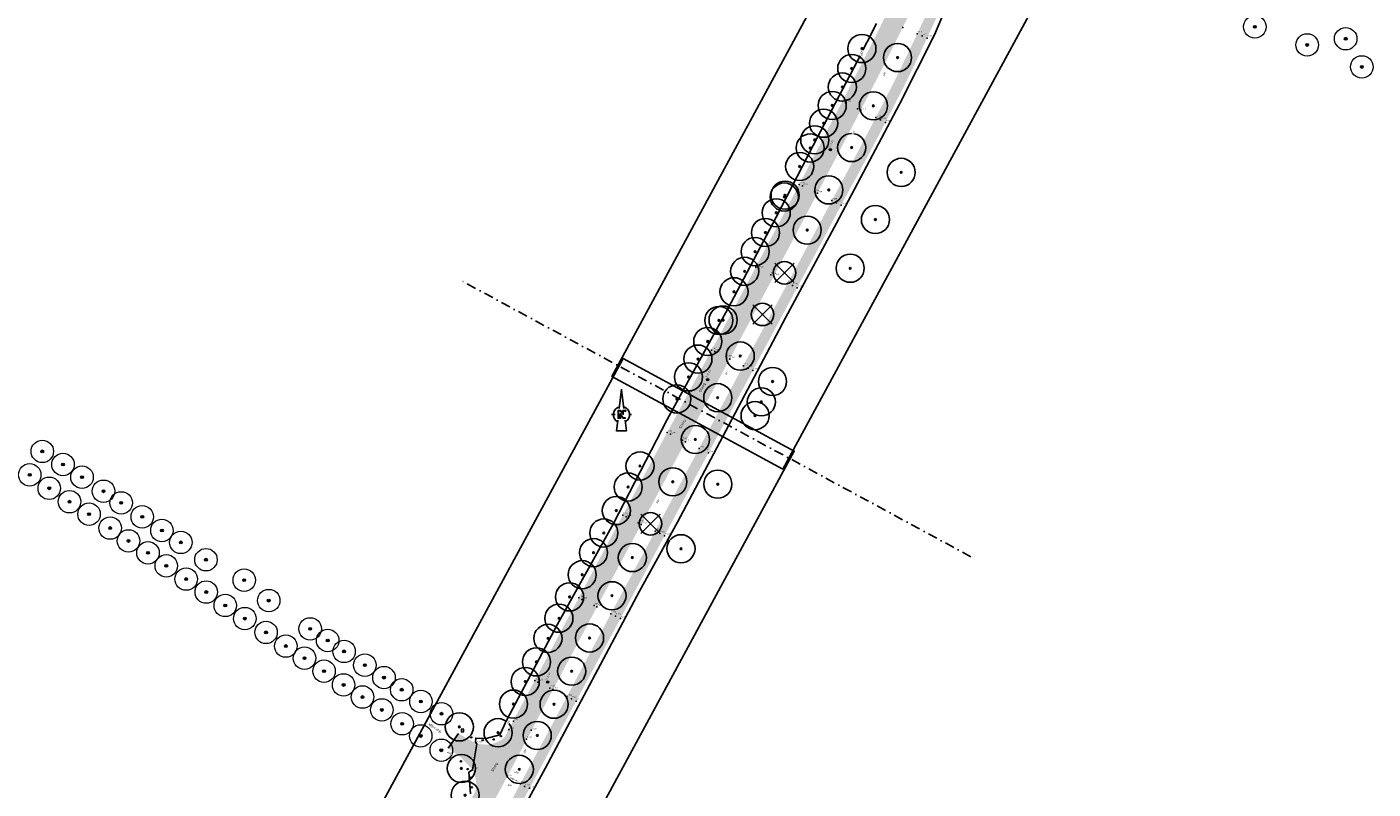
# Model space of a CAD drawing. Header units: metres. Extents: x 157686 to 160831, y 403691 to 406312.
# Tile 21 of 29: x 159689 to 160048, y 405016 to 405219. Entities that reach past the tile are written whole.
import ezdxf
from ezdxf.enums import TextEntityAlignment as Align

# ---------------------------------------------------------------- set-up
doc = ezdxf.new("R2010")
doc.units = ezdxf.units.M
doc.linetypes.add('DASHDOT2', pattern=[12.7, 6.35, -3.175, 0, -3.175])
doc.layers.get('Defpoints').update_dxf_attribs({"color": 171})
for name, color, linetype, lineweight in [('B-WE-GR-BOOM-S', 90, 'Continuous', 25), ('B-WE-GR-BOOM-S (ingemeten)', 90, 'Continuous', 25), ('B-WE-IE-MEUBILAIR_WEGMEUBILAIR_PAAL-S-200', 7, 'Continuous', 18), ('B-WE-IE-MEUBILAIR_WEGMEUBILAIR_VERKEERSBORD-S', 7, 'Continuous', 25), ('B-WE-MO-ONDERZOEK_BORING-S-200', 30, 'Continuous', 18), ('B-WE-OG-HOOGTEPUNT-S', 7, 'Continuous', 25), ('B-WE-OG-HOOGTEPUNT-T18', 10, 'Continuous', 18), ('B-WE-OG-TOPOGRAFIE-T35', 7, 'Continuous', 35), ('B-WE-VH-T25', 7, 'Continuous', 25), ('N-WE-VH-VERHARDING_ASFALT_ZAAGSNEDE-G', 7, 'VH-ZAAGSNEDE', 25), ('V-WE-GR-BOOM-S (kwaliteit)', 20, 'Continuous', 25), ('X-XX-AL-BLADVERWIJZING_AS-G', 7, 'DASHDOT2', 25), ('X-XX-AL-ORIENTATIE-S', 7, 'Continuous', 25)]:
    doc.layers.add(name, color=color, linetype=linetype, lineweight=lineweight)
doc.layers.add('V-WE-VH-GESLOTENVERHARDING_ASFALT-A-200', color=7, linetype='Continuous', lineweight=18, true_color=0xcdcdcd)
doc.styles.add('NLCS-ISO', font='NLCS-ISO.TTF')
doc.styles.add('NLCS-ISO-M200-T25_CURSIEF', font='NLCS-ISO.TTF', dxfattribs={"oblique": 15, "height": 0.5})
doc.styles.add('NLCS-ISO-M200-T35', font='NLCS-ISO.TTF', dxfattribs={"height": 0.7})
doc.linetypes.add('VH-ZAAGSNEDE', pattern='A,1e-05,-2.54,[181,NLCS.SHX,S=2.54,R=0,X=-2.54,Y=0],-5.08,[181,NLCS.SHX,S=2.54,R=180,X=2.54,Y=0],-2.54', length=10.16001)

# ---------------------------------------------------------------- blocks, each defined once
blk = doc.blocks.new('SGR-BOOM_GBKN-SO')
at = {"linetype": 'ByBlock', "lineweight": 18}
h = blk.add_hatch(color=0, dxfattribs=at)
h.dxf.hatch_style = 1
edge = h.paths.add_edge_path()
edge.add_arc((0, 0), 0.25, 0, 360)
at = {"color": 0, "linetype": 'ByBlock', "lineweight": 18}
for radius in [2, 0.25]:
    blk.add_circle((0, 0), radius, dxfattribs=at)
at = {"color": 0, "linetype": 'ByBlock', "lineweight": 18, "style": 'NLCS-ISO'}
blk.add_attdef('SOORT', (2.5, 0), '', height=1.5, dxfattribs=at)
blk = doc.blocks.new('SGR-BOOM_01')
at = {"ltscale": 0.1}
h = blk.add_hatch(color=256, dxfattribs=at)
edge = h.paths.add_edge_path()
edge.add_arc((0, 0), 0.15, 0, 360)
for radius in [2.5, 0.045]:
    blk.add_circle((0, 0), radius)
blk.add_circle((0, 0), 0.15, dxfattribs=at)
blk = doc.blocks.new('Noordpijl Advin')
blk.add_hatch(color=256).paths.add_polyline_path([(2.18, 2.74), (0.92, 2.74), (0.92, 0.69), (-0.59, 2.74), (-2.32, 2.74), (-2.32, -2.44), (-0.56, -2.44), (-0.56, -0.24), (1.04, -2.44), (2.54, -2.44), (2.54, -2.17), (1.18, -2.17), (-0.83, 0.59), (-0.83, -2.17), (-2.05, -2.17), (-2.05, 2.47), (-0.72, 2.47), (0.91, 0.24), (1.19, 0.24), (1.19, 2.47), (2.18, 2.47, 5.532946)])
for p, q in [((0.03, 16.93), (-1.54, 4.14)), ((-2.5, -3.65), (-3.41, -11.07))]:
    blk.add_line(p, q)
for points in [[(-0.05, 16.28), (1.46, 4.17)], [(-5.42, 0), (-6.7, 0)], [(-5.42, 0), (-4.14, 0)], [(5.42, 0), (6.7, 0)], [(2.44, -3.69), (3.34, -10.91), (-3.39, -10.91)]]:
    blk.add_lwpolyline(points)
blk.add_lwpolyline([(2.18, 2.74), (0.92, 2.74), (0.92, 0.69), (-0.59, 2.74), (-2.32, 2.74), (-2.32, -2.44), (-0.56, -2.44), (-0.56, -0.24), (1.04, -2.44), (2.54, -2.44), (2.54, -2.17), (1.18, -2.17), (-0.83, 0.59), (-0.83, -2.17), (-2.05, -2.17), (-2.05, 2.47), (-0.72, 2.47), (0.91, 0.24), (1.19, 0.24), (1.19, 2.47), (2.18, 2.47), (2.18, 2.47, 5.532946)], format="xyb", close=True)
for start, end in [(105.04578, 240.95914), (300.17705, 74.04174)]:
    blk.add_arc((0, 0), 5.42, start, end)
for points in [[(-0.05, 16.28), (0.03, 16.93), (1.46, 4.17), (1.63, 4.11)], [(2.42, -3.7), (2.57, -3.59), (3.34, -10.91), (3.52, -11.07)], [(-3.41, -11.07), (-3.39, -10.91), (3.52, -11.07), (3.34, -10.91)]]:
    blk.add_solid(points)
blk = doc.blocks.new('SIE-WEG_PAAL_BETON-SO')
for radius in [0.938, 0.469]:
    blk.add_circle((0, 0), radius)
blk = doc.blocks.new('SIE-WEG_VERKEERSBORD-SO')
at = {"color": 0, "linetype": 'ByBlock', "lineweight": 18}
blk.add_lwpolyline([(-1.125, -1.125), (1.125, -1.125), (1.125, 1.125), (-1.125, 1.125)], close=True, dxfattribs=at)
at = {"color": 0, "linetype": 'ByBlock', "lineweight": 18, "style": 'NLCS-ISO'}
blk.add_text('vb', height=1.5, dxfattribs=at).set_placement((0, 0), align=Align.MIDDLE_CENTER)
blk = doc.blocks.new('SOG-HOOGTEPUNT-SO')
for p, q in [((-0.5, 0), (0.5, 0)), ((0, 0.5), (0, -0.5))]:
    blk.add_line(p, q)
blk = doc.blocks.new('V-SGR-BOOM_02')
at = {"lineweight": -3}
for p, q in [((-4.29, 4.29), (4.29, -4.29)), ((4.29, 4.29), (-4.29, -4.29))]:
    blk.add_line(p, q, dxfattribs=at)
for radius in [5, 0.15]:
    blk.add_circle((0, 0), radius)
blk = doc.blocks.new('SMO-BODEM_BORING_VERHARDING-SO')
h = blk.add_hatch(color=256)
edge = h.paths.add_edge_path()
edge.add_arc((0, 0), 1.5, 0, 360)
blk.add_circle((0, 0), 1.5)
at = {"style": 'NLCS-ISO'}
blk.add_attdef('NR', (1.7, 1.5), '', height=2.5, dxfattribs=at)

msp = doc.modelspace()

# ---------------------------------------------------------------- hatches: boundary and pattern name
at = {"layer": 'V-WE-VH-GESLOTENVERHARDING_ASFALT-A-200', "true_color": 0x7d7d7d}
h = msp.add_hatch(color=8, dxfattribs=at)
h.dxf.hatch_style = 1
edge = h.paths.add_edge_path()
edge.add_line((159901.27, 405176.57), (159904.51, 405182.78))
edge.add_line((159904.51, 405182.78), (159907.74, 405188.97))
edge.add_line((159907.74, 405188.97), (159910.98, 405195.18))
edge.add_line((159910.98, 405195.18), (159912.76, 405198.63))
edge.add_line((159912.76, 405198.63), (159914.19, 405201.39))
edge.add_line((159914.19, 405201.39), (159915.73, 405204.39))
edge.add_line((159915.73, 405204.39), (159917.32, 405207.49))
edge.add_line((159917.32, 405207.49), (159918.68, 405210.18))
edge.add_line((159918.68, 405210.18), (159920.47, 405213.76))
edge.add_line((159920.47, 405213.76), (159921.97, 405216.76))
edge.add_line((159921.97, 405216.76), (159923.57, 405220.04))
edge.add_line((159923.57, 405220.04), (159924.98, 405222.94))
edge.add_line((159924.98, 405222.94), (159926.6, 405226.36))
edge.add_line((159926.6, 405226.36), (159928.19, 405229.8))
edge.add_line((159928.19, 405229.8), (159929.52, 405232.73))
edge.add_line((159929.52, 405232.73), (159930.9, 405235.82))
edge.add_line((159930.9, 405235.82), (159932.37, 405239.11))
edge.add_line((159932.37, 405239.11), (159933.77, 405242.3))
edge.add_line((159933.77, 405242.3), (159935.14, 405245.46))
edge.add_line((159935.14, 405245.46), (159936.45, 405248.55))
edge.add_line((159936.45, 405248.55), (159936.81, 405249.39))
edge.add_line((159936.81, 405249.39), (159937.94, 405252.11))
edge.add_line((159937.94, 405252.11), (159938.78, 405254.16))
edge.add_line((159938.78, 405254.16), (159939.59, 405256.16))
edge.add_line((159939.59, 405256.16), (159940.49, 405258.4))
edge.add_line((159940.49, 405258.4), (159943.08, 405264.92))
edge.add_line((159943.08, 405264.92), (159945.61, 405271.4))
edge.add_line((159945.61, 405271.4), (159948.17, 405277.93))
edge.add_line((159948.17, 405277.93), (159950.72, 405284.45))
edge.add_line((159950.72, 405284.45), (159953.25, 405290.93))
edge.add_line((159953.25, 405290.93), (159955.8, 405297.46))
edge.add_line((159955.8, 405297.46), (159958.35, 405303.97))
edge.add_line((159958.35, 405303.97), (159960.89, 405310.49))
edge.add_line((159960.89, 405310.49), (159963.42, 405317.04))
edge.add_line((159963.42, 405317.04), (159966.12, 405324.08))
edge.add_line((159966.12, 405324.08), (159968.52, 405330.28))
edge.add_line((159968.52, 405330.28), (159971.05, 405336.85))
edge.add_line((159971.05, 405336.85), (159973.6, 405343.39))
edge.add_line((159973.6, 405343.39), (159976.16, 405349.82))
edge.add_line((159976.16, 405349.82), (159978.71, 405356.35))
edge.add_line((159978.71, 405356.35), (159981.2, 405362.87))
edge.add_line((159981.2, 405362.87), (159983.74, 405369.43))
edge.add_line((159983.74, 405369.43), (159986.27, 405375.92))
edge.add_line((159986.27, 405375.92), (159988.82, 405382.49))
edge.add_line((159988.82, 405382.49), (159991.34, 405388.97))
edge.add_line((159991.34, 405388.97), (159993.89, 405395.51))
edge.add_line((159993.89, 405395.51), (159996.43, 405402.05))
edge.add_line((159996.43, 405402.05), (159999.04, 405408.54))
edge.add_line((159999.04, 405408.54), (160001.59, 405415.07))
edge.add_line((160001.59, 405415.07), (160004.11, 405421.6))
edge.add_line((160004.11, 405421.6), (160006.62, 405428.13))
edge.add_line((160006.62, 405428.13), (160009.14, 405434.67))
edge.add_line((160009.14, 405434.67), (160009.77, 405436.3))
edge.add_line((160009.77, 405436.3), (160004.65, 405438.01))
edge.add_line((160004.65, 405438.01), (160004.13, 405436.67))
edge.add_line((160004.13, 405436.67), (160001.6, 405430.12))
edge.add_line((160001.6, 405430.12), (159999.1, 405423.59))
edge.add_line((159999.1, 405423.59), (159996.57, 405417.06))
edge.add_line((159996.57, 405417.06), (159994.05, 405410.56))
edge.add_line((159994.05, 405410.56), (159991.48, 405403.99))
edge.add_line((159991.48, 405403.99), (159988.89, 405397.45))
edge.add_line((159988.89, 405397.45), (159986.35, 405390.98))
edge.add_line((159986.35, 405390.98), (159983.77, 405384.44))
edge.add_line((159983.77, 405384.44), (159981.23, 405377.9))
edge.add_line((159981.23, 405377.9), (159978.71, 405371.4))
edge.add_line((159978.71, 405371.4), (159976.17, 405364.82))
edge.add_line((159976.17, 405364.82), (159973.66, 405358.34))
edge.add_line((159973.66, 405358.34), (159971.12, 405351.86))
edge.add_line((159971.12, 405351.86), (159968.56, 405345.33))
edge.add_line((159968.56, 405345.33), (159966.01, 405338.8))
edge.add_line((159966.01, 405338.8), (159963.46, 405332.27))
edge.add_line((159963.46, 405332.27), (159960.99, 405325.9))
edge.add_line((159960.99, 405325.9), (159958.35, 405318.92))
edge.add_line((159958.35, 405318.92), (159955.75, 405312.35))
edge.add_line((159955.75, 405312.35), (159953.2, 405305.87))
edge.add_line((159953.2, 405305.87), (159950.67, 405299.41))
edge.add_line((159950.67, 405299.41), (159948.14, 405292.9))
edge.add_line((159948.14, 405292.9), (159945.61, 405286.41))
edge.add_line((159945.61, 405286.41), (159943.11, 405279.9))
edge.add_line((159943.11, 405279.9), (159940.61, 405273.36))
edge.add_line((159940.61, 405273.36), (159938.08, 405266.95))
edge.add_line((159938.08, 405266.95), (159935.43, 405260.52))
edge.add_line((159935.43, 405260.52), (159934.26, 405257.67))
edge.add_line((159934.26, 405257.67), (159932.75, 405253.97))
edge.add_line((159932.75, 405253.97), (159931.42, 405250.73))
edge.add_line((159931.42, 405250.73), (159930.06, 405247.46))
edge.add_line((159930.06, 405247.46), (159928.89, 405244.71))
edge.add_line((159928.89, 405244.71), (159927.43, 405241.39))
edge.add_line((159927.43, 405241.39), (159925.95, 405238.1))
edge.add_line((159925.95, 405238.1), (159924.61, 405235.13))
edge.add_line((159924.61, 405235.13), (159923.17, 405232.01))
edge.add_line((159923.17, 405232.01), (159921.61, 405228.62))
edge.add_line((159921.61, 405228.62), (159920.06, 405225.33))
edge.add_line((159920.06, 405225.33), (159918.62, 405222.32))
edge.add_line((159918.62, 405222.32), (159916.99, 405219))
edge.add_line((159916.99, 405219), (159915.52, 405216.02))
edge.add_line((159915.52, 405216.02), (159913.74, 405212.52))
edge.add_line((159913.74, 405212.52), (159912.36, 405209.8))
edge.add_line((159912.36, 405209.8), (159910.73, 405206.62))
edge.add_line((159910.73, 405206.62), (159909.37, 405203.95))
edge.add_line((159909.37, 405203.95), (159907.82, 405200.93))
edge.add_line((159907.82, 405200.93), (159906.18, 405197.74))
edge.add_line((159906.18, 405197.74), (159902.96, 405191.5))
edge.add_line((159902.96, 405191.5), (159899.78, 405185.36))
edge.add_line((159899.78, 405185.36), (159896.53, 405179.14))
edge.add_line((159896.53, 405179.14), (159893.29, 405172.92))
edge.add_line((159893.29, 405172.92), (159890.06, 405166.78))
edge.add_line((159890.06, 405166.78), (159886.76, 405160.5))
edge.add_line((159886.76, 405160.5), (159883.5, 405154.33))
edge.add_line((159883.5, 405154.33), (159881.72, 405150.97))
edge.add_line((159881.72, 405150.97), (159880.22, 405148.13))
edge.add_line((159880.22, 405148.13), (159878.5, 405144.9))
edge.add_line((159878.5, 405144.9), (159876.95, 405141.97))
edge.add_line((159876.95, 405141.97), (159873.64, 405135.81))
edge.add_line((159873.64, 405135.81), (159870.28, 405129.57))
edge.add_line((159870.28, 405129.57), (159866.97, 405123.44))
edge.add_line((159866.97, 405123.44), (159863.64, 405117.25))
edge.add_line((159863.64, 405117.25), (159860.33, 405111.1))
edge.add_line((159860.33, 405111.1), (159857, 405104.91))
edge.add_line((159857, 405104.91), (159853.69, 405098.74))
edge.add_line((159853.69, 405098.74), (159850.42, 405092.64))
edge.add_line((159850.42, 405092.64), (159847.1, 405086.44))
edge.add_line((159847.1, 405086.44), (159843.81, 405080.26))
edge.add_line((159843.81, 405080.26), (159840.55, 405074.12))
edge.add_line((159840.55, 405074.12), (159837.24, 405067.91))
edge.add_line((159837.24, 405067.91), (159833.95, 405061.75))
edge.add_line((159833.95, 405061.75), (159830.72, 405055.68))
edge.add_line((159830.72, 405055.68), (159829.04, 405052.51))
edge.add_line((159829.04, 405052.51), (159827.43, 405049.48))
edge.add_line((159827.43, 405049.48), (159824.11, 405043.25))
edge.add_line((159824.11, 405043.25), (159820.83, 405037.09))
edge.add_line((159820.83, 405037.09), (159819.52, 405034.64))
edge.add_line((159819.52, 405034.64), (159819.13, 405033.91))
edge.add_line((159819.13, 405033.91), (159818.28, 405032.33))
edge.add_line((159818.28, 405032.33), (159817.53, 405030.92))
edge.add_line((159817.53, 405030.92), (159816.98, 405029.85))
edge.add_line((159816.98, 405029.85), (159816.1, 405028.9))
edge.add_line((159816.1, 405028.9), (159815.13, 405028.38))
edge.add_line((159815.13, 405028.38), (159813.63, 405027.8))
edge.add_line((159813.63, 405027.8), (159812.38, 405027.61))
edge.add_line((159812.38, 405027.61), (159811.53, 405027.62))
edge.add_line((159811.53, 405027.62), (159810.54, 405027.69))
edge.add_line((159810.54, 405027.69), (159809.41, 405027.82))
edge.add_line((159809.41, 405027.82), (159807.59, 405028.77))
edge.add_line((159807.59, 405028.77), (159804.56, 405030.53))
edge.add_line((159804.56, 405030.53), (159801.74, 405026.69))
edge.add_line((159801.74, 405026.69), (159805.1, 405024.25))
edge.add_arc((159795.22, 405011.65), 16.01, 35.2017, 51.8893, ccw=False)
edge.add_line((159808.3, 405020.88), (159808.72, 405019.88))
edge.add_line((159808.72, 405019.88), (159808.99, 405018.91))
edge.add_line((159808.99, 405018.91), (159809.24, 405017.49))
edge.add_line((159809.24, 405017.49), (159809.27, 405016.1))
edge.add_line((159809.27, 405016.1), (159809.05, 405015.23))
edge.add_line((159809.05, 405015.23), (159808.63, 405014.36))
edge.add_line((159808.63, 405014.36), (159807.59, 405012.36))
edge.add_line((159807.59, 405012.36), (159806.05, 405009.5))
edge.add_line((159806.05, 405009.5), (159804.26, 405006.22))
edge.add_line((159804.26, 405006.22), (159800.85, 405000.11))
edge.add_line((159800.85, 405000.11), (159799.21, 404997.3))
edge.add_line((159799.21, 404997.3), (159797.24, 404994.1))
edge.add_line((159797.24, 404994.1), (159795.54, 404991.4))
edge.add_line((159795.54, 404991.4), (159793.49, 404988.18))
edge.add_line((159793.49, 404988.18), (159792.33, 404986.47))
edge.add_line((159792.33, 404986.47), (159790.88, 404984.44))
edge.add_line((159790.88, 404984.44), (159789.43, 404982.53))
edge.add_line((159789.43, 404982.53), (159786.42, 404979.03))
edge.add_line((159786.42, 404979.03), (159784.41, 404976.75))
edge.add_line((159784.41, 404976.75), (159782.77, 404974.97))
edge.add_line((159782.77, 404974.97), (159781.31, 404973.41))
edge.add_line((159781.31, 404973.41), (159780.03, 404972.08))
edge.add_line((159780.03, 404972.08), (159778.66, 404970.75))
edge.add_line((159778.66, 404970.75), (159777.48, 404969.61))
edge.add_line((159777.48, 404969.61), (159777.41, 404969.54))
edge.add_line((159777.41, 404969.54), (159776, 404968.22))
edge.add_line((159776, 404968.22), (159775.58, 404967.82))
edge.add_line((159775.58, 404967.82), (159774.96, 404967.24))
edge.add_line((159774.96, 404967.24), (159774.4, 404966.71))
edge.add_line((159774.4, 404966.71), (159772.59, 404965.04))
edge.add_line((159772.59, 404965.04), (159770.61, 404963.23))
edge.add_line((159770.61, 404963.23), (159766.72, 404959.73))
edge.add_line((159766.72, 404959.73), (159762.84, 404956.28))
edge.add_line((159762.84, 404956.28), (159760.33, 404954.09))
edge.add_line((159760.33, 404954.09), (159756.33, 404950.57))
edge.add_line((159756.33, 404950.57), (159754.14, 404948.65))
edge.add_line((159754.14, 404948.65), (159751.74, 404946.55))
edge.add_line((159751.74, 404946.55), (159747.19, 404942.53))
edge.add_line((159747.19, 404942.53), (159743.47, 404939.21))
edge.add_line((159743.47, 404939.21), (159741.02, 404937.01))
edge.add_line((159741.02, 404937.01), (159738.31, 404934.53))
edge.add_line((159738.31, 404934.53), (159735.66, 404932.05))
edge.add_line((159735.66, 404932.05), (159733.86, 404930.34))
edge.add_line((159733.86, 404930.34), (159733.17, 404929.68))
edge.add_line((159733.17, 404929.68), (159736.75, 404925.55))
edge.add_line((159736.75, 404925.55), (159737.51, 404926.28))
edge.add_line((159737.51, 404926.28), (159739.38, 404928.08))
edge.add_line((159739.38, 404928.08), (159741.94, 404930.45))
edge.add_line((159741.94, 404930.45), (159745.01, 404933.21))
edge.add_line((159745.01, 404933.21), (159747.39, 404935.33))
edge.add_line((159747.39, 404935.33), (159748.72, 404936.51))
edge.add_line((159748.72, 404936.51), (159751.01, 404938.53))
edge.add_line((159751.01, 404938.53), (159755.6, 404942.51))
edge.add_line((159755.6, 404942.51), (159760.21, 404946.5))
edge.add_line((159760.21, 404946.5), (159764.37, 404950.1))
edge.add_line((159764.37, 404950.1), (159766.98, 404952.42))
edge.add_line((159766.98, 404952.42), (159770.59, 404955.66))
edge.add_line((159770.59, 404955.66), (159774.54, 404959.2))
edge.add_line((159774.54, 404959.2), (159776.42, 404960.88))
edge.add_line((159776.42, 404960.88), (159778.33, 404962.58))
edge.add_line((159778.33, 404962.58), (159778.58, 404962.82))
edge.add_line((159778.58, 404962.82), (159779.4, 404963.54))
edge.add_line((159779.4, 404963.54), (159780.93, 404964.92))
edge.add_line((159780.93, 404964.92), (159781.43, 404965.37))
edge.add_line((159781.43, 404965.37), (159782.3, 404966.16))
edge.add_line((159782.3, 404966.16), (159783.25, 404966.66))
edge.add_line((159783.25, 404966.66), (159784.27, 404966.98))
edge.add_line((159784.27, 404966.98), (159785.97, 404967.16))
edge.add_line((159785.97, 404967.16), (159787.85, 404967.06))
edge.add_line((159787.85, 404967.06), (159789.13, 404966.75))
edge.add_line((159789.13, 404966.75), (159790.26, 404965.97))
edge.add_line((159790.26, 404965.97), (159791.42, 404965.02))
edge.add_line((159791.42, 404965.02), (159792.79, 404963.81))
edge.add_line((159792.79, 404963.81), (159795.75, 404966.84))
edge.add_line((159795.75, 404966.84), (159795.46, 404967.31))
edge.add_line((159795.46, 404967.31), (159795.01, 404968.04))
edge.add_line((159795.01, 404968.04), (159794.33, 404969.33))
edge.add_line((159794.33, 404969.33), (159793.59, 404970.82))
edge.add_line((159793.59, 404970.82), (159793.42, 404971.69))
edge.add_line((159793.42, 404971.69), (159793.31, 404973.12))
edge.add_line((159793.31, 404973.12), (159793.33, 404974.41))
edge.add_line((159793.33, 404974.41), (159793.42, 404975.19))
edge.add_line((159793.42, 404975.19), (159793.51, 404975.94))
edge.add_line((159793.51, 404975.94), (159793.75, 404977.35))
edge.add_line((159793.75, 404977.35), (159793.99, 404978.23))
edge.add_line((159793.99, 404978.23), (159794.86, 404979.6))
edge.add_line((159794.86, 404979.6), (159796.49, 404981.93))
edge.add_line((159796.49, 404981.93), (159797.62, 404983.62))
edge.add_line((159797.62, 404983.62), (159798.73, 404985.35))
edge.add_line((159798.73, 404985.35), (159799.85, 404987.13))
edge.add_line((159799.85, 404987.13), (159801.09, 404989.18))
edge.add_line((159801.09, 404989.18), (159802.38, 404991.33))
edge.add_line((159802.38, 404991.33), (159803.11, 404992.6))
edge.add_line((159803.11, 404992.6), (159803.93, 404994.05))
edge.add_line((159803.93, 404994.05), (159805.79, 404997.44))
edge.add_line((159805.79, 404997.44), (159809.15, 405003.6))
edge.add_line((159809.15, 405003.6), (159812.48, 405009.73))
edge.add_line((159812.48, 405009.73), (159815.82, 405015.89))
edge.add_line((159815.82, 405015.89), (159816.74, 405017.59))
edge.add_line((159816.74, 405017.59), (159817.54, 405019.08))
edge.add_line((159817.54, 405019.08), (159818.51, 405020.93))
edge.add_line((159818.51, 405020.93), (159819.11, 405022.07))
edge.add_line((159819.11, 405022.07), (159822.39, 405028.29))
edge.add_line((159822.39, 405028.29), (159822.77, 405029.01))
edge.add_line((159822.77, 405029.01), (159823.39, 405030.2))
edge.add_line((159823.39, 405030.2), (159824, 405031.38))
edge.add_line((159824, 405031.38), (159824.75, 405032.82))
edge.add_line((159824.75, 405032.82), (159825.62, 405034.5))
edge.add_line((159825.62, 405034.5), (159828.89, 405040.68))
edge.add_line((159828.89, 405040.68), (159832.17, 405046.85))
edge.add_line((159832.17, 405046.85), (159833.82, 405049.94))
edge.add_line((159833.82, 405049.94), (159835.47, 405053.05))
edge.add_line((159835.47, 405053.05), (159838.74, 405059.2))
edge.add_line((159838.74, 405059.2), (159842.04, 405065.38))
edge.add_line((159842.04, 405065.38), (159845.33, 405071.54))
edge.add_line((159845.33, 405071.54), (159848.65, 405077.72))
edge.add_line((159848.65, 405077.72), (159851.98, 405083.92))
edge.add_line((159851.98, 405083.92), (159855.27, 405090.02))
edge.add_line((159855.27, 405090.02), (159858.59, 405096.2))
edge.add_line((159858.59, 405096.2), (159861.88, 405102.36))
edge.add_line((159861.88, 405102.36), (159865.2, 405108.57))
edge.add_line((159865.2, 405108.57), (159868.47, 405114.72))
edge.add_line((159868.47, 405114.72), (159871.78, 405120.9))
edge.add_line((159871.78, 405120.9), (159875.08, 405127.06))
edge.add_line((159875.08, 405127.06), (159878.38, 405133.26))
edge.add_line((159878.38, 405133.26), (159881.66, 405139.42))
edge.add_line((159881.66, 405139.42), (159883.34, 405142.6))
edge.add_line((159883.34, 405142.6), (159884.93, 405145.6))
edge.add_line((159884.93, 405145.6), (159886.63, 405148.82))
edge.add_line((159886.63, 405148.82), (159888.21, 405151.8))
edge.add_line((159888.21, 405151.8), (159891.5, 405158.01))
edge.add_line((159891.5, 405158.01), (159894.77, 405164.17))
edge.add_line((159894.77, 405164.17), (159898.03, 405170.35))
edge.add_line((159898.03, 405170.35), (159901.27, 405176.57))
at = {"layer": 'V-WE-VH-GESLOTENVERHARDING_ASFALT-A-200'}
h = msp.add_hatch(color=256, dxfattribs=at)
h.dxf.hatch_style = 1
h.paths.add_polyline_path([(159907.54, 405173.24), (159910.9, 405179.36), (159914.29, 405185.66), (159917.48, 405191.72), (159919.46, 405195.53), (159920.76, 405198.03), (159922.49, 405201.47), (159923.99, 405204.46), (159925.17, 405206.88), (159927.05, 405210.76), (159928.45, 405213.76), (159930, 405217.09), (159931.37, 405220.06), (159932.93, 405223.45), (159934.45, 405226.85), (159935.78, 405229.85), (159937.22, 405233.05), (159938.64, 405236.23), (159940.14, 405239.65), (159941.53, 405242.82), (159942.99, 405246.2), (159944.25, 405249.12), (159945.6, 405252.33), (159946.97, 405255.7), (159949.55, 405262.25), (159952.14, 405268.87), (159954.67, 405275.38), (159957.22, 405281.88), (159959.78, 405288.46), (159962.32, 405294.98), (159964.88, 405301.54), (159967.44, 405308.06), (159969.98, 405314.51), (159972.5, 405321.2), (159975.03, 405327.7), (159977.58, 405334.25), (159980.11, 405340.76), (159982.65, 405347.28), (159985.19, 405353.85), (159987.73, 405360.37), (159990.25, 405366.87), (159990.99, 405368.79), (159992.49, 405372.68), (159992.77, 405373.4), (159995.3, 405379.95), (159997.82, 405386.5), (160000.35, 405393.04), (160002.87, 405399.56), (160005.38, 405406.07), (160007.9, 405412.55), (160009.3, 405416.16), (160010.45, 405419.13), (160012.98, 405425.65), (160015.5, 405432.14), (160016.27, 405434.14), (160013.63, 405435.02), (160012.91, 405433.16), (160010.38, 405426.65), (160007.86, 405420.14), (160005.32, 405413.6), (160002.81, 405407.08), (160000.28, 405400.54), (159997.76, 405394.02), (159995.22, 405387.5), (159992.69, 405380.96), (159990.17, 405374.46), (159987.64, 405367.9), (159985.1, 405361.39), (159982.53, 405354.89), (159979.97, 405348.36), (159977.43, 405341.84), (159974.89, 405335.31), (159972.37, 405328.8), (159969.84, 405322.25), (159967.22, 405315.58), (159964.7, 405309.04), (159962.15, 405302.51), (159959.62, 405296.01), (159957.06, 405289.45), (159954.52, 405282.92), (159951.98, 405276.43), (159949.42, 405269.9), (159946.85, 405263.34), (159944.31, 405256.88), (159942.99, 405253.57), (159942.6, 405252.6), (159941.83, 405250.7), (159941.59, 405250.11), (159941.47, 405249.83), (159940.36, 405247.2), (159938.96, 405243.91), (159937.58, 405240.77), (159936.1, 405237.4), (159934.68, 405234.22), (159933.25, 405231.02), (159931.88, 405227.99), (159930.36, 405224.63), (159928.78, 405221.2), (159927.43, 405218.32), (159925.78, 405214.85), (159924.42, 405211.98), (159922.58, 405208.21), (159921.38, 405205.73), (159919.74, 405202.45), (159918.14, 405199.3), (159916.83, 405196.75), (159914.93, 405193.13), (159911.67, 405186.93), (159908.39, 405180.71), (159905.1, 405174.52), (159901.82, 405168.35), (159898.51, 405162.16), (159895.2, 405156), (159891.89, 405149.83), (159890.28, 405146.83), (159888.57, 405143.66), (159887.04, 405140.82), (159885.27, 405137.52), (159881.94, 405131.35), (159878.65, 405125.21), (159875.33, 405119.01), (159872.05, 405112.87), (159868.75, 405106.67), (159865.45, 405100.47), (159862.18, 405094.3), (159858.88, 405088.09), (159855.58, 405081.89), (159852.3, 405075.77), (159848.99, 405069.61), (159845.67, 405063.42), (159842.38, 405057.23), (159839.11, 405051.07), (159837.48, 405048), (159835.81, 405044.86), (159832.55, 405038.67), (159829.25, 405032.46), (159825.97, 405026.32), (159822.66, 405020.17), (159822.31, 405019.51), (159820.87, 405016.83), (159819.79, 405014.83), (159819.35, 405014.01), (159816.04, 405007.85), (159812.72, 405001.64), (159809.41, 404995.48), (159806.13, 404989.31), (159804.29, 404985.83), (159802.85, 404983.13), (159801.81, 404981.11), (159800.96, 404979.35), (159800.58, 404978.51), (159800.29, 404977.72), (159799.96, 404976.65), (159799.74, 404975.5), (159799.62, 404974.67), (159799.36, 404973.05), (159799.07, 404971.86), (159798.63, 404970.84), (159798.37, 404970.4), (159797.91, 404969.69), (159797.2, 404968.66), (159796.6, 404967.86), (159795.76, 404966.83), (159795.75, 404966.84), (159792.68, 404963.7), (159792.45, 404963.5), (159792.21, 404963.29), (159791.81, 404962.93), (159791.06, 404962.34), (159790.09, 404961.62), (159789.56, 404961.28), (159788.85, 404960.88), (159788.04, 404960.48), (159787.03, 404960.03), (159786.01, 404959.61), (159784.92, 404959.21), (159783.6, 404958.75), (159782.62, 404958.4), (159781.68, 404958.06), (159780.75, 404957.7), (159780.04, 404957.39), (159779.03, 404956.91), (159778.04, 404956.37), (159777.26, 404955.88), (159776.38, 404955.25), (159775.42, 404954.45), (159774.45, 404953.64), (159773.3, 404952.65), (159769.72, 404949.51), (159767.02, 404947.11), (159763.03, 404943.59), (159761.3, 404942.06), (159758.39, 404939.5), (159753.56, 404935.24), (159750.3, 404932.36), (159747.76, 404930.11), (159744.85, 404927.53), (159741.78, 404924.78), (159740.08, 404923.25), (159739.34, 404922.56), (159741.2, 404920.4), (159742.34, 404921.44), (159744.04, 404922.97), (159747.12, 404925.72), (159750.03, 404928.3), (159752.57, 404930.55), (159755.8, 404933.43), (159760.61, 404937.69), (159763.48, 404940.25), (159765.2, 404941.78), (159769.16, 404945.3), (159771.88, 404947.7), (159775.45, 404950.84), (159776.6, 404951.84), (159777.57, 404952.65), (159778.53, 404953.44), (159779.41, 404954.07), (159780.19, 404954.55), (159781.18, 404955.04), (159782.19, 404955.48), (159782.9, 404955.77), (159783.83, 404956.12), (159784.77, 404956.46), (159785.75, 404956.8), (159787.07, 404957.27), (159788.21, 404957.7), (159789.3, 404958.16), (159790.3, 404958.64), (159791.04, 404959.01), (159791.76, 404959.44), (159792.1, 404959.65), (159792.58, 404959.94), (159793.31, 404960.39), (159794.07, 404960.86), (159794.61, 404961.19), (159798.09, 404965.22), (159798.69, 404965.94), (159799.39, 404966.78), (159800.1, 404967.66), (159800.81, 404968.57), (159800.99, 404968.92), (159801.24, 404969.61), (159801.64, 404971.13), (159802.06, 404972.74), (159802.67, 404975.13), (159802.94, 404976.13), (159803.28, 404977.23), (159803.87, 404978.82), (159804.47, 404980.22), (159805.28, 404981.88), (159808.56, 404988.03), (159811.88, 404994.13), (159815.2, 405000.34), (159818.48, 405006.55), (159819.31, 405008.12), (159819.96, 405009.34), (159821.77, 405012.73), (159825.08, 405018.88), (159828.39, 405025.09), (159831.64, 405031.2), (159834.95, 405037.38), (159838.27, 405043.59), (159839.91, 405046.66), (159841.58, 405049.76), (159844.89, 405055.92), (159848.21, 405062.14), (159851.47, 405068.27), (159854.78, 405074.45), (159858.07, 405080.64), (159861.5, 405087.03), (159864.66, 405092.98), (159867.86, 405099.15), (159871.19, 405105.38), (159874.53, 405111.57), (159877.85, 405117.72), (159881.18, 405123.92), (159884.44, 405129.99), (159887.77, 405136.22), (159889.55, 405139.56), (159891.08, 405142.42), (159892.84, 405145.7), (159894.35, 405148.53), (159897.67, 405154.68), (159900.98, 405160.82), (159904.27, 405167.06)])

# ---------------------------------------------------------------- linework, layer by layer
at = {"layer": 'Defpoints'}
for points in [[(159815.82, 404999.57), (159827.68, 405021.22), (159852.85, 405068.49), (159862.94, 405086.96), (159875.81, 405111.32), (159891.76, 405141.44), (159905.33, 405166.66), (159922.12, 405198.39), (159931.46, 405216.92), (159938.8, 405234.25)], [(159916.05, 405219.93), (159910.99, 405209.98), (159899.09, 405187.39), (159889.28, 405168.26), (159876.33, 405143.83), (159860.15, 405114.27), (159845.87, 405086.59), (159830.87, 405059.58), (159817.29, 405034.03), (159815.59, 405030.19), (159811.88, 405029.2), (159809.15, 405029.32), (159809.05, 405028.26), (159809.41, 405027.82), (159808.3, 405020.88), (159807.33, 405020.21), (159807.71, 405014.5)]]:
    msp.add_lwpolyline(points, dxfattribs=at)
at = {"layer": 'N-WE-VH-VERHARDING_ASFALT_ZAAGSNEDE-G', "ltscale": 0.05, "flags": 128}
msp.add_lwpolyline([(159801.74, 405026.69), (159804.56, 405030.53)], dxfattribs=at)
at = {"layer": 'X-XX-AL-BLADVERWIJZING_AS-G', "ltscale": 0.4, "extrusion": (0.00031445, -0.00204, 0.999998), "elevation": -776.13}
msp.add_lwpolyline([(159941.18, 405076.96), (159805.12, 405150.68)], dxfattribs=at)

# ---------------------------------------------------------------- block references
at = {"layer": 'B-WE-GR-BOOM-S', "xscale": 1.5, "yscale": 1.5, "zscale": 1.5}
for p in [(160016.92, 405219.01), (160030.88, 405214.18), (160041.15, 405215.85), (160045.46, 405208.32), (159693.53, 405105.8), (159699.05, 405102.29), (159690.17, 405099.53), (159704.12, 405098.91), (159695.39, 405095.95), (159709.85, 405095.16), (159700.8, 405092.38), (159714.58, 405092.05), (159705.99, 405089.05), (159720.19, 405088.35), (159711.62, 405085.35), (159725.44, 405084.69), (159716.52, 405081.91), (159730.48, 405081.53), (159721.72, 405078.76), (159737.18, 405076.91), (159726.6, 405075.27), (159731.89, 405071.75), (159747.39, 405071.47), (159737.26, 405068.29), (159753.92, 405066), (159742.33, 405064.72), (159747.56, 405061.2), (159764.96, 405058.45), (159753.2, 405057.53), (159769.64, 405055.34), (159758.46, 405053.88), (159774.01, 405052.46), (159763.45, 405050.66), (159779.56, 405048.78), (159768.67, 405047.17), (159784.66, 405045.46), (159773.89, 405043.51), (159778.91, 405040.29), (159789.38, 405042.24), (159784.08, 405036.84), (159794.51, 405039.1), (159789.51, 405033.16), (159799.98, 405035.83), (159794.45, 405029.91), (159799.95, 405026.09)]:
    msp.add_blockref('SGR-BOOM_GBKN-SO', p, dxfattribs=at)
at = {"layer": 'B-WE-GR-BOOM-S (ingemeten)', "xscale": 1.5, "yscale": 1.5, "zscale": 1.5}
for p in [(159912.13, 405213.22, 7.72), (159921.63, 405210.82, 7.82), (159909.41, 405207.91, 7.71), (159906.9, 405202.96, 7.7), (159904.21, 405198.04, 7.58), (159915.19, 405197.95, 7.93), (159901.91, 405193.3, 7.68), (159899.55, 405188.87, 7.75), (159909.4, 405186.82, 8.07), (159898.33, 405186.71, 7.76), (159895.53, 405181.77, 7.86), (159922.6, 405180.2, 7.91), (159891.42, 405173.63, 7.92), (159891.63, 405174.12, 7.88), (159903.29, 405175.53, 7.47), (159889.28, 405169.42, 7.92), (159915.73, 405167.62, 7.88), (159886.41, 405164.16, 7.9), (159897.53, 405164.8, 7.87), (159883.64, 405159.07, 7.95), (159909, 405154.63, 7.86), (159880.86, 405153.82, 7.98), (159878, 405148.37, 7.93), (159873.97, 405140.71, 7.88), (159875.1, 405140.81, 7.97), (159871.01, 405135.1, 7.95), (159868.39, 405130.41, 7.9), (159879.68, 405131.22, 7.96), (159865.89, 405125.65, 7.82), (159888.29, 405124.43, 7.44), (159862.77, 405119.77, 7.78), (159873.67, 405120.11, 7.8), (159885.31, 405119, 7.49), (159883.63, 405115.33, 7.42), (159867.71, 405108.98, 7.88), (159852.94, 405101.9, 7.82), (159861.69, 405097.68, 7.97), (159873.69, 405097.05, 7.81), (159849.77, 405096.3, 7.71), (159846.62, 405090.01, 7.72), (159843.29, 405084.04, 7.67), (159863.87, 405079.83, 7.16), (159840.55, 405078.79, 7.66), (159850.9, 405077.48, 7.94), (159837.53, 405072.91, 7.65), (159834.16, 405066.99, 7.72), (159845.47, 405067.3, 7.94), (159831.32, 405061.29, 7.65), (159828.39, 405055.93, 7.73), (159839.49, 405056.03, 7.91), (159825.33, 405049.65, 7.71), (159834.72, 405047.18, 8.09), (159822.34, 405044.42, 7.82), (159819.19, 405038.4, 7.77), (159830.02, 405038.36, 8.18), (159804.76, 405032.32, 7.55), (159815.09, 405030.77, 8.07), (159825.54, 405030.03, 8.04), (159805.29, 405021.24, 7.81), (159820.75, 405020.99, 8.16), (159806.3, 405014.11, 7.99)]:
    msp.add_blockref('SGR-BOOM_01', p, dxfattribs=at)
at = {"layer": 'B-WE-IE-MEUBILAIR_WEGMEUBILAIR_PAAL-S-200', "xscale": 0.2, "yscale": 0.2, "zscale": 0.2, "rotation": 102.1704231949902}
for p in [(159807.94, 405029.51), (159811.01, 405028.75), (159813.88, 405028.97), (159815.83, 405029.84), (159805.18, 405023.14), (159806.95, 405021.05), (159807.81, 405018.78), (159808.05, 405016.21)]:
    msp.add_blockref('SIE-WEG_PAAL_BETON-SO', p, dxfattribs=at)
at = {"layer": 'B-WE-IE-MEUBILAIR_WEGMEUBILAIR_VERKEERSBORD-S', "xscale": 0.3, "yscale": 0.3, "zscale": 0.3}
msp.add_blockref('SIE-WEG_VERKEERSBORD-SO', (159805.6, 405031.38, 8.36), dxfattribs=at)
at = {"layer": 'B-WE-MO-ONDERZOEK_BORING-S-200', "xscale": 0.2000000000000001, "yscale": 0.2000000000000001, "zscale": 0.2000000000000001, "rotation": 63.85656594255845}
for p, values in [((159903.73, 405186.24), {'NR': '2-2-23'}), ((159870.98, 405124.95), {'NR': '2-2-22'}), ((159828.3, 405044.26), {'NR': '2-2-21'})]:
    msp.add_blockref('SMO-BODEM_BORING_VERHARDING-SO', p, dxfattribs=at).add_auto_attribs(values)
at = {"layer": 'B-WE-OG-HOOGTEPUNT-S', "xscale": 0.2, "yscale": 0.2, "zscale": 0.2}
for p in [(159923, 405218.86, 7.81), (159926.87, 405217.16, 7.51), (159928.2, 405216.58, 7.51), (159929.5, 405216.01, 7.47), (159906.91, 405199.17, 7.68), (159907.78, 405198.74, 7.73), (159910.97, 405197.18, 7.77), (159911.8, 405196.77, 7.74), (159915.81, 405194.81, 7.49), (159917.09, 405194.18, 7.48), (159918.42, 405193.53, 7.44), (159895.42, 405177, 7.74), (159896.26, 405176.58, 7.77), (159899.46, 405175.01, 7.77), (159900.26, 405174.62, 7.72), (159904.14, 405172.71, 7.49), (159905.34, 405172.11, 7.47), (159906.62, 405171.49, 7.44), (159883.79, 405154.88, 7.75), (159884.61, 405154.48, 7.78), (159887.82, 405152.89, 7.78), (159888.59, 405152.51, 7.74), (159892.34, 405150.67, 7.49), (159893.57, 405150.06, 7.49), (159894.84, 405149.43, 7.45), (159872.04, 405132.83, 7.78), (159872.86, 405132.42, 7.81), (159876.05, 405130.84, 7.79), (159876.88, 405130.43, 7.75), (159880.5, 405128.65, 7.51), (159881.79, 405128.01, 7.49), (159883.05, 405127.39, 7.45), (159860.17, 405110.81, 7.78), (159861.07, 405110.37, 7.82), (159864.26, 405108.8, 7.8), (159865.1, 405108.38, 7.76), (159868.71, 405106.6, 7.48), (159870.02, 405106, 7.46), (159871.19, 405105.38, 7.45), (159848.36, 405088.78, 7.76), (159849.27, 405088.33, 7.81), (159852.48, 405086.75, 7.83), (159853.29, 405086.34, 7.78), (159856.98, 405084.52, 7.54), (159858.22, 405083.91, 7.5), (159859.49, 405083.29, 7.47), (159836.6, 405066.72, 7.8), (159837.47, 405066.29, 7.83), (159840.7, 405064.7, 7.85), (159841.47, 405064.31, 7.81), (159845.18, 405062.48, 7.56), (159846.43, 405061.87, 7.53), (159847.72, 405061.23, 7.49), (159824.86, 405044.65, 7.82), (159825.67, 405044.25, 7.85), (159828.91, 405042.65, 7.88), (159829.73, 405042.25, 7.84), (159833.46, 405040.4, 7.57), (159834.64, 405039.82, 7.57), (159835.91, 405039.19, 7.51), (159822.69, 405029.05, 7.9), (159823.95, 405031.44, 7.83), (159809.41, 405027.82, 7.75), (159808.3, 405020.88, 7.85), (159822.17, 405016.47, 7.6), (159823.49, 405015.94, 7.57)]:
    msp.add_blockref('SOG-HOOGTEPUNT-SO', p, dxfattribs=at)
at = {"layer": 'V-WE-GR-BOOM-S (kwaliteit)', "xscale": 0.6, "yscale": 0.6, "zscale": 0.6, "rotation": 90}
for p in [(159891.49, 405153.39, 7.81), (159885.6, 405142.33, 7.94), (159855.72, 405086.46, 7.98)]:
    msp.add_blockref('V-SGR-BOOM_02', p, dxfattribs=at)
at = {"layer": 'X-XX-AL-ORIENTATIE-S', "xscale": 0.4, "yscale": 0.4, "zscale": 0.4}
msp.add_blockref('Noordpijl Advin', (159848, 405115.6), dxfattribs=at)

# ---------------------------------------------------------------- texts
at = {"layer": 'B-WE-OG-HOOGTEPUNT-T18', "style": 'NLCS-ISO'}
for s, p in [('7.513', (159926.98, 405217.43, 7.51)), ('7.511', (159928.3, 405216.85, 7.51)), ('7.472', (159929.6, 405216.28, 7.47)), ('7.677', (159907.02, 405199.44, 7.68)), ('7.729', (159907.88, 405199.02, 7.73)), ('7.771', (159911.08, 405197.45, 7.77)), ('7.745', (159911.91, 405197.04, 7.74)), ('7.495', (159915.91, 405195.08, 7.49)), ('7.479', (159917.2, 405194.45, 7.48)), ('7.439', (159918.52, 405193.8, 7.44)), ('7.738', (159895.52, 405177.27, 7.74)), ('7.773', (159896.37, 405176.85, 7.77)), ('7.768', (159899.56, 405175.28, 7.77)), ('7.721', (159900.36, 405174.89, 7.72)), ('7.489', (159904.24, 405172.98, 7.49)), ('7.473', (159905.44, 405172.39, 7.47)), ('7.441', (159906.72, 405171.76, 7.44)), ('7.755', (159883.9, 405155.15, 7.75)), ('7.780', (159884.71, 405154.75, 7.78)), ('7.784', (159887.92, 405153.16, 7.78)), ('7.743', (159888.69, 405152.79, 7.74)), ('7.495', (159892.44, 405150.94, 7.49)), ('7.489', (159893.67, 405150.33, 7.49)), ('7.446', (159894.94, 405149.71, 7.45)), ('7.784', (159872.14, 405133.1, 7.78)), ('7.810', (159872.96, 405132.69, 7.81)), ('7.787', (159876.15, 405131.11, 7.79)), ('7.752', (159876.98, 405130.71, 7.75)), ('7.514', (159880.6, 405128.92, 7.51)), ('7.494', (159881.89, 405128.28, 7.49)), ('7.454', (159883.15, 405127.66, 7.45)), ('7.785', (159860.27, 405111.08, 7.78)), ('7.816', (159861.17, 405110.64, 7.82)), ('7.805', (159864.36, 405109.07, 7.8)), ('7.763', (159865.2, 405108.65, 7.76)), ('7.480', (159868.81, 405106.87, 7.48)), ('7.459', (159870.12, 405106.27, 7.46)), ('7.454', (159871.3, 405105.65, 7.45)), ('7.763', (159848.46, 405089.05, 7.76)), ('7.805', (159849.37, 405088.6, 7.81)), ('7.830', (159852.58, 405087.02, 7.83)), ('7.779', (159853.39, 405086.62, 7.78)), ('7.536', (159857.08, 405084.8, 7.54)), ('7.504', (159858.32, 405084.19, 7.5)), ('7.472', (159859.59, 405083.56, 7.47)), ('7.795', (159836.7, 405066.99, 7.8)), ('7.833', (159837.57, 405066.56, 7.83)), ('7.854', (159840.8, 405064.97, 7.85)), ('7.813', (159841.57, 405064.59, 7.81)), ('7.563', (159845.28, 405062.76, 7.56)), ('7.527', (159846.53, 405062.14, 7.53)), ('7.487', (159847.83, 405061.5, 7.49)), ('7.817', (159824.96, 405044.92, 7.82)), ('7.853', (159825.77, 405044.52, 7.85)), ('7.877', (159829.01, 405042.92, 7.88)), ('7.837', (159829.83, 405042.52, 7.84)), ('7.566', (159833.57, 405040.67, 7.57)), ('7.565', (159834.74, 405040.09, 7.57)), ('7.512', (159836.02, 405039.46, 7.51)), ('7.895', (159822.8, 405029.32, 7.9)), ('7.835', (159824.05, 405031.71, 7.83)), ('7.748', (159809.51, 405028.09, 7.75)), ('7.845', (159808.4, 405021.15, 7.85)), ('7.598', (159822.27, 405016.74, 7.6)), ('7.570', (159823.6, 405016.21, 7.57))]:
    msp.add_text(s, height=0.36, rotation=359.8908, dxfattribs=at).set_placement(p)
at = {"layer": 'B-WE-OG-TOPOGRAFIE-T35', "style": 'NLCS-ISO-M200-T35'}
for s, rotation, p in [('Steeg', 61.8, (159869.6, 405122.79)), ('Steeg', 61.8, (159864.3, 405113.05)), ('Baksdijk', 146.1772, (159798.26, 405032.02)), ('Steeg', 61.8, (159814.17, 405021.54))]:
    msp.add_text(s, height=0.7, rotation=rotation, dxfattribs=at).set_placement(p, align=Align.MIDDLE)

# ---------------------------------------------------------------- next in the draw order: texts
at = {"layer": 'B-WE-VH-T25', "char_height": 0.5, "width": 1.4559, "attachment_point": 1, "style": 'NLCS-ISO-M200-T25_CURSIEF', "bg_fill": 3, "box_fill_scale": 1.2, "bg_fill_color": 256, "bg_fill_transparency": 0}
for s, insert, rotation in [('gbt', (159911.6, 405211.46), 59.5569), ('gbt', (159917.55, 405206.06), 59.5569), ('gbt', (159909.42, 405190.28), 68.6435), ('gbt', (159875.49, 405126.39), 59.5569), ('gbt', (159857.08, 405092.17), 53.3101), ('gbt', (159817.28, 405033.31), 53.3101), ('gbt', (159802.46, 405024.78, -0.43), 150.4983), ('gbt', (159821.68, 405025.62), 53.3101), ('bss-kf', (159818.46, 405019.1), 332.1238)]:
    msp.add_mtext(s, dxfattribs=dict(at, insert=insert, rotation=rotation))

# ---------------------------------------------------------------- next in the draw order: linework, layer by layer
at = {"layer": 'Defpoints'}
msp.add_lwpolyline([(159891.07, 405101.08), (159983.47, 405271.63), (159937.83, 405296.36), (159845.42, 405125.81)], close=True, dxfattribs=at)

# ---------------------------------------------------------------- next in the draw order: block references
at = {"layer": 'B-WE-OG-HOOGTEPUNT-S', "xscale": 0.2, "yscale": 0.2, "zscale": 0.2}
for p in [(159819.18, 405033.88, 7.85), (159817.94, 405031.59, 7.93), (159821.04, 405017.15, 7.6)]:
    msp.add_blockref('SOG-HOOGTEPUNT-SO', p, dxfattribs=at)

# ---------------------------------------------------------------- next in the draw order: texts
at = {"layer": 'B-WE-OG-HOOGTEPUNT-T18', "style": 'NLCS-ISO'}
for s, p in [('7.852', (159819.28, 405034.16, 7.85)), ('7.930', (159818.05, 405031.86, 7.93)), ('7.599', (159821.14, 405017.42, 7.6))]:
    msp.add_text(s, height=0.36, rotation=359.8908, dxfattribs=at).set_placement(p)
at = {"layer": 'B-WE-VH-T25', "char_height": 0.5, "width": 1.4559, "attachment_point": 1, "rotation": 332.1238, "style": 'NLCS-ISO-M200-T25_CURSIEF', "bg_fill": 3, "box_fill_scale": 1.2, "bg_fill_color": 256, "bg_fill_transparency": 0}
for insert in [(159819.66, 405020.74), (159817.83, 405017.33)]:
    msp.add_mtext('gbt', dxfattribs=dict(at, insert=insert))

# ---------------------------------------------------------------- next in the draw order: linework, layer by layer
at = {"layer": 'Defpoints'}
msp.add_lwpolyline([(159801.67, 404935.32), (159894.08, 405105.88), (159848.43, 405130.61), (159756.03, 404960.05)], close=True, dxfattribs=at)

# ---------------------------------------------------------------- next in the draw order: block references
at = {"layer": 'B-WE-OG-HOOGTEPUNT-S', "xscale": 0.2, "yscale": 0.2, "zscale": 0.2}
msp.add_blockref('SOG-HOOGTEPUNT-SO', (159817.54, 405019.08, 7.94), dxfattribs=at)

# ---------------------------------------------------------------- next in the draw order: texts
at = {"layer": 'B-WE-OG-HOOGTEPUNT-T18', "style": 'NLCS-ISO'}
msp.add_text('7.937', height=0.36, rotation=359.8908, dxfattribs=at).set_placement((159817.64, 405019.35, 7.94))

doc.saveas('drawing.dxf')
